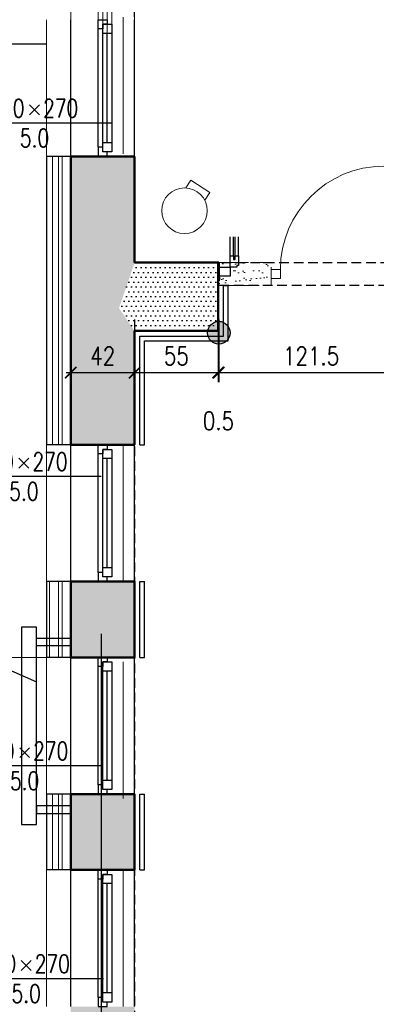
# Model space of a CAD drawing. Header units: millimetres. Extents: x 509 to 7952, y 243 to 5804.
# Tile 32 of 54: x 4356 to 4590, y 3125 to 3774. Entities that reach past the tile are written whole.
import ezdxf
from ezdxf.enums import TextEntityAlignment as Align

# ---------------------------------------------------------------- set-up
doc = ezdxf.new("R2010")
doc.units = ezdxf.units.MM
doc.linetypes.add('ACAD_ISO02W100', pattern=[15, 12, -3])
doc.linetypes.add('HIDDEN', pattern=[9.525, 6.35, -3.175])
for name, color, linetype in [('WK-Drzwi', 9, 'Continuous'), ('WK-EtykOkna', 11, 'Continuous'), ('WK-Okna', 143, 'Continuous'), ('WK-Opis', 143, 'Continuous'), ('WK-Poręcze', 252, 'Continuous'), ('WK-PPoż', 1, 'Continuous'), ('WK-Wymiary', 8, 'Continuous'), ('WK-Ściany', 7, 'Continuous')]:
    doc.layers.add(name, color=color, linetype=linetype)
for name, color, linetype, lineweight in [('WK-izolacja termiczna II', 124, 'BATTING', 0), ('WK-MEBLE', 34, 'Continuous', 5), ('WK-widok', 8, 'Continuous', 0), ('WK-Wyburzenia', 6, 'Continuous', 5), ('WK-Żaluzje', 34, 'Continuous', 5)]:
    doc.layers.add(name, color=color, linetype=linetype, lineweight=lineweight)
doc.layers.add('WK-Pomieszczenia', color=173, linetype='Continuous', plot=False)
doc.styles.add('RomanS-Narrow', font='romans.shx', dxfattribs={"width": 0.8})
doc.styles.get("Standard").update_dxf_attribs({"font": 'ARIAL.TTF'})
doc.linetypes.add('BATTING', pattern='A,0.00254,-2.54,[134,ltypeshp.shx,S=2.54,R=0,X=-2.54,Y=0],-5.08,[134,ltypeshp.shx,S=2.54,R=180,X=2.54,Y=0],-2.54', length=10.16254)
doc.linetypes.add('ZIGZAG', pattern='A,0.00254,-5.08,[131,ltypeshp.shx,S=5.08,R=0,X=-5.08,Y=0],-10.16,[131,ltypeshp.shx,S=5.08,R=180,X=5.08,Y=0],-5.08', length=20.32254)
doc.dimstyles.new('AEC Dimension 1-50', dxfattribs={"dimtxt": 12, "dimasz": 0.075, "dimexe": 6.25, "dimexo": 0, "dimgap": 5, "dimtad": 1, "dimdec": 1, "dimrnd": 0.5, "dimzin": 9, "dimdsep": 46, "dimtxsty": 'RomanS-Narrow', "dimblk": 'ARCHTICK', "dimcen": 0.125, "dimdle": 3.125, "dimclrd": 8, "dimclre": 8, "dimclrt": 256, "dimadec": 1, "dimazin": 0, "dimtfac": 1, "dimtdec": 1, "dimtmove": 2, "dimatfit": 2, "dimfxl": 0, "dimtolj": 1, "dimtzin": 0, "dimarcsym": 0})

# ---------------------------------------------------------------- blocks, each defined once
blk = doc.blocks.new('*U8')
at = {"layer": 'WK-PPoż', "color": 1, "ltscale": 5}
blk.add_lwpolyline([(-166.26, 17.89), (14.05, 17.89)], dxfattribs=at)
at = {"layer": 'WK-PPoż', "color": 1, "ltscale": 5, "width": 0.8}
for s, p in [('OKNO PPOŻ EI120', (-162.64, 22.47)), ('LUB ROLETA PPOŻ', (-163.42, 0.84))]:
    blk.add_text(s, height=12, dxfattribs=at).set_placement(p)
blk = doc.blocks.new('L2')
at = {"color": 8}
for p, q in [((7.5, 5), (20, 5)), ((7.5, 0), (20, 0))]:
    blk.add_line(p, q, dxfattribs=at)
at = {"color": 4}
for p, q in [((7.5, 3), (20, 3)), ((7.5, 2), (20, 2))]:
    blk.add_line(p, q, dxfattribs=at)
blk.add_lwpolyline([(0, 1), (0, 5), (7.5, 5), (7.5, 3), (5, 3), (5, 2), (7.5, 2), (7.5, 0), (1, 0), (1, 1)], close=True)
blk = doc.blocks.new('WK_WindowTag01_50_L')
for p, q in [((0, -2.543), (0, 0)), ((-0.296, -1.19), (-0.133, -1.353)), ((-0.133, -1.19), (-0.296, -1.353))]:
    blk.add_line(p, q)
blk.add_lwpolyline([(0, -2.543), (0.719, -3.262), (0, -3.981), (-0.719, -3.262)], close=True)
at = {"color": 0, "linetype": 'ByBlock', "lineweight": -2, "style": 'RomanS-Narrow', "width": 0.75}
blk.add_attdef('OKNA_OBIEKTY:WYSOKOŚĆ', text='', height=0.3, rotation=90, dxfattribs=at).set_placement((0, -1.131), align=Align.BOTTOM_LEFT)
blk.add_attdef('OKNA_OBIEKTY:PARAPET', text='', height=0.3, rotation=90, dxfattribs=at).set_placement((0.099, -1.271), align=Align.TOP_CENTER)
blk.add_attdef('OKNA_OBIEKTY:SZEROKOŚĆ', text='', height=0.3, rotation=90, dxfattribs=at).set_placement((0, -1.437), align=Align.BOTTOM_RIGHT)
at = {"color": 0, "linetype": 'ByBlock', "lineweight": -2, "style": 'RomanS-Narrow', "width": 0.75, "flags": 8}
blk.add_attdef('OKNA_OBIEKTY:SYMBOL', text='', height=0.4, dxfattribs=at).set_placement((0, -3.262), align=Align.MIDDLE)
blk = doc.blocks.new('_ArchTick')
at = {"color": 0, "linetype": 'ByBlock', "const_width": 15}
blk.add_lwpolyline([(-50, -50), (50, 50)], dxfattribs=at)
blk = doc.blocks.new('*D966')
at = {"layer": 'Defpoints', "color": 0}
for p in [(4389.17, 3576.41), (4431.17, 3576.41), (4431.17, 3541.41)]:
    blk.add_point(p, dxfattribs=at)
at = {"layer": 'WK-Wymiary', "color": 8, "linetype": 'Continuous', "lineweight": -2, "ltscale": 1.3}
for p, q in [((4389.17, 3576.41), (4389.17, 3535.16)), ((4431.17, 3576.41), (4431.17, 3535.16)), ((4386.04, 3541.41), (4434.29, 3541.41))]:
    blk.add_line(p, q, dxfattribs=at)
at = {"layer": 'WK-Wymiary', "color": 8, "linetype": 'ByBlock', "lineweight": -2, "xscale": 0.075, "yscale": 0.075, "zscale": 0.075, "rotation": 180}
blk.add_blockref('_ArchTick', (4389.17, 3541.41), dxfattribs=at)
at = {"layer": 'WK-Wymiary', "color": 8, "linetype": 'ByBlock', "lineweight": -2, "xscale": 0.075, "yscale": 0.075, "zscale": 0.075}
blk.add_blockref('_ArchTick', (4431.17, 3541.41), dxfattribs=at)
at = {"layer": 'WK-Wymiary', "lineweight": -3, "insert": (4410.17, 3552.41), "char_height": 12, "attachment_point": 5, "style": 'RomanS-Narrow'}
blk.add_mtext('\\A1;\\A1;42', dxfattribs=at)
blk = doc.blocks.new('*D967')
at = {"layer": 'Defpoints', "color": 0}
for p in [(4431.17, 3576.41), (4486.17, 3576.41), (4486.17, 3541.41)]:
    blk.add_point(p, dxfattribs=at)
at = {"layer": 'WK-Wymiary', "color": 8, "linetype": 'Continuous', "lineweight": -2, "ltscale": 1.3}
for p, q in [((4431.17, 3576.41), (4431.17, 3535.16)), ((4486.17, 3576.41), (4486.17, 3535.16)), ((4428.04, 3541.41), (4489.29, 3541.41))]:
    blk.add_line(p, q, dxfattribs=at)
at = {"layer": 'WK-Wymiary', "color": 8, "linetype": 'ByBlock', "lineweight": -2, "xscale": 0.075, "yscale": 0.075, "zscale": 0.075, "rotation": 180}
blk.add_blockref('_ArchTick', (4431.17, 3541.41), dxfattribs=at)
at = {"layer": 'WK-Wymiary', "color": 8, "linetype": 'ByBlock', "lineweight": -2, "xscale": 0.075, "yscale": 0.075, "zscale": 0.075}
blk.add_blockref('_ArchTick', (4486.17, 3541.41), dxfattribs=at)
at = {"layer": 'WK-Wymiary', "lineweight": -3, "insert": (4458.67, 3552.41), "char_height": 12, "attachment_point": 5, "style": 'RomanS-Narrow'}
blk.add_mtext('\\A1;\\A1;55', dxfattribs=at)
blk = doc.blocks.new('*D968')
at = {"layer": 'Defpoints', "color": 0}
for p in [(4486.17, 3576.41), (4486.58, 3576.41), (4486.58, 3541.41)]:
    blk.add_point(p, dxfattribs=at)
at = {"layer": 'WK-Wymiary', "color": 8, "linetype": 'Continuous', "lineweight": -2, "ltscale": 1.3}
for p, q in [((4486.17, 3576.41), (4486.17, 3535.16)), ((4486.58, 3576.41), (4486.58, 3535.16)), ((4483.04, 3541.41), (4489.7, 3541.41)), ((4486.17, 3541.41), (4486.09, 3541.41)), ((4486.58, 3541.41), (4486.65, 3541.41))]:
    blk.add_line(p, q, dxfattribs=at)
at = {"layer": 'WK-Wymiary', "color": 8, "linetype": 'ByBlock', "lineweight": -2, "xscale": 0.075, "yscale": 0.075, "zscale": 0.075}
blk.add_blockref('_ArchTick', (4486.17, 3541.41), dxfattribs=at)
at = {"layer": 'WK-Wymiary', "color": 8, "linetype": 'ByBlock', "lineweight": -2, "xscale": 0.075, "yscale": 0.075, "zscale": 0.075, "rotation": 180}
blk.add_blockref('_ArchTick', (4486.58, 3541.41), dxfattribs=at)
at = {"layer": 'WK-Wymiary', "lineweight": -3, "insert": (4486.37, 3509.66), "char_height": 12, "attachment_point": 5, "style": 'RomanS-Narrow'}
blk.add_mtext('\\A1;\\A1;0.5', dxfattribs=at)
blk = doc.blocks.new('*D969')
at = {"layer": 'Defpoints', "color": 0}
for p in [(4486.58, 3576.41), (4608.17, 3576.41), (4608.17, 3541.41)]:
    blk.add_point(p, dxfattribs=at)
at = {"layer": 'WK-Wymiary', "color": 8, "linetype": 'Continuous', "lineweight": -2, "ltscale": 1.3}
for p, q in [((4486.58, 3576.41), (4486.58, 3535.16)), ((4608.17, 3576.41), (4608.17, 3535.16)), ((4483.45, 3541.41), (4611.29, 3541.41))]:
    blk.add_line(p, q, dxfattribs=at)
at = {"layer": 'WK-Wymiary', "color": 8, "linetype": 'ByBlock', "lineweight": -2, "xscale": 0.075, "yscale": 0.075, "zscale": 0.075, "rotation": 180}
blk.add_blockref('_ArchTick', (4486.58, 3541.41), dxfattribs=at)
at = {"layer": 'WK-Wymiary', "color": 8, "linetype": 'ByBlock', "lineweight": -2, "xscale": 0.075, "yscale": 0.075, "zscale": 0.075}
blk.add_blockref('_ArchTick', (4608.17, 3541.41), dxfattribs=at)
at = {"layer": 'WK-Wymiary', "lineweight": -3, "insert": (4547.37, 3552.41), "char_height": 12, "attachment_point": 5, "style": 'RomanS-Narrow'}
blk.add_mtext('\\A1;\\A1;121.5', dxfattribs=at)
blk = doc.blocks.new('Z8b')
for p, q in [((-7.4, -13.05), (-7.4, -19.17)), ((-7.4, -19.17), (7.4, -19.17)), ((7.4, -13.05), (7.4, -19.17))]:
    blk.add_line(p, q)
blk.add_circle((0, 0), 15)

msp = doc.modelspace()

# ---------------------------------------------------------------- hatches: boundary and pattern name
at = {"layer": 'WK-Poręcze'}
msp.add_hatch(color=253, dxfattribs=at).paths.add_polyline_path([(4494.12, 3567.65, 1), (4479.15, 3567.65, 1)])
at = {"layer": 'WK-Wyburzenia', "linetype": 'Continuous', "lineweight": 0}
h = msp.add_hatch(dxfattribs=at)
h.set_pattern_fill('AR-SAND', color=6, scale=0.2, style=0)
h.set_pattern_definition([(37.5, (534.916, 699.143), (-0.320006, 9.788265), [0, -7.7216, 0, -8.636, 0, -8.255]), (7.5, (534.916, 699.143), (8.990466, 14.336502), [0, -4.1656, 0, -6.9596, 0, -2.667]), (327.5, (528.668, 699.143), (15.819847, 0.028744), [0, -2.54, 0, -9.144, 0, -11.938]), (317.5, (528.668, 699.143), (15.27113, 4.458586), [0, -1.27, 0, -5.9944, 0, -6.858])])
h.paths.add_polyline_path([(4486.17, 3613.87), (4486.17, 3598.87), (4521.17, 3598.87), (4521.17, 3613.87)], flags=0)
at = {"layer": 'WK-Ściany', "linetype": 'Continuous', "lineweight": -3}
h = msp.add_hatch(dxfattribs=at)
h.set_pattern_fill('DOTS', color=253, scale=2, style=0)
h.set_pattern_definition([(360, (534.9164, 699.143), (1.5875, 3.175), [0, -3.175])])
h.paths.add_polyline_path([(4399.17, 4004.87), (4389.17, 3988.87), (4389.17, 3953.87), (4431.17, 3953.87), (4431.17, 4034.37), (4431.17, 4049.37), (4402.17, 4049.37), (4402.17, 4035.46), (4389.61, 4035.46)], flags=0)
h.paths.add_polyline_path([(4431.17, 3613.87), (4431.17, 3683.87), (4389.17, 3683.87), (4389.17, 3493.87), (4431.17, 3493.87), (4431.17, 3568.87), (4420.92, 3583.87)], flags=0)
h.paths.add_polyline_path([(4431.17, 2375.03), (4431.17, 2567.87), (4389.17, 2567.87), (4389.17, 2389.87), (4418.36, 2389.87), (4418.36, 2375.03)], flags=0)
h.paths.add_polyline_path([(4389.17, 2837.87), (4431.17, 2837.87), (4431.17, 3123.87), (4389.17, 3123.87)], flags=0)
h.paths.add_polyline_path([(4389.17, 3213.87), (4431.17, 3213.87), (4431.17, 3263.87), (4389.17, 3263.87)], flags=0)
h.paths.add_polyline_path([(4389.17, 3353.87), (4431.17, 3353.87), (4431.17, 3403.87), (4389.17, 3403.87)], flags=0)
h = msp.add_hatch(dxfattribs=at)
h.set_pattern_fill('DOTS', color=253, scale=2, style=0)
h.set_pattern_definition([(2e-14, (534.9164, 699.143), (1.5875, 3.175), [0, -3.175])])
h.paths.add_polyline_path([(4431.17, 3613.87), (4420.92, 3583.87), (4431.17, 3568.87), (4486.17, 3568.87), (4486.17, 3613.87)], flags=0)
at = {"layer": 'WK-Ściany', "linetype": 'Continuous', "lineweight": 0}
h = msp.add_hatch(dxfattribs=at)
h.set_pattern_fill('ANSI31', color=1, scale=2, angle=360, style=0)
h.set_pattern_definition([(45, (534.9164, 699.143), (-4.490128, 4.490128), [])])
h.paths.add_polyline_path([(4486.17, 3613.87), (4486.17, 3601.87), (4486.58, 3601.87), (4486.58, 3613.87)], flags=0)
h.paths.add_polyline_path([(4601.58, 3613.87), (4601.58, 3601.87), (4607.94, 3601.87), (4607.94, 3613.87)], flags=0)

# ---------------------------------------------------------------- linework, layer by layer
at = {"ltscale": 1.3}
for p, q in [((4373.17, 3683.87), (4373.17, 3493.87)), ((4389.17, 3493.87), (4373.17, 3493.87)), ((4373.17, 3403.87), (4373.17, 3353.87)), ((4389.17, 3403.87), (4373.17, 3403.87)), ((4399.17, 3353.87), (4373.17, 3353.87)), ((4373.17, 3263.87), (4373.17, 3213.87)), ((4389.17, 3263.87), (4373.17, 3263.87)), ((4389.17, 3213.87), (4373.17, 3213.87))]:
    msp.add_line(p, q, dxfattribs=at)
at = {"layer": 'WK-Drzwi', "color": 9, "linetype": 'Continuous', "lineweight": -3}
msp.add_lwpolyline([(4494.08, 3604.87), (4486.58, 3604.87), (4486.58, 3610.87), (4494.08, 3610.87)], close=True, dxfattribs=at)
at = {"layer": 'WK-izolacja termiczna II', "linetype": 'BATTING', "ltscale": 0.75}
for p, q in [((4381.17, 3683.87), (4381.17, 3493.87)), ((4381.17, 3403.87), (4381.17, 3353.87)), ((4381.17, 3263.87), (4381.17, 3213.87))]:
    msp.add_line(p, q, dxfattribs=at)
at = {"layer": 'WK-Okna', "color": 143, "linetype": 'Continuous', "lineweight": -3}
for p, q in [((4389.17, 3683.87), (4389.17, 3773.87)), ((4407.17, 3689.87), (4407.17, 3767.87)), ((4431.17, 3683.87), (4431.17, 3773.87)), ((4416.17, 3764.87), (4410.17, 3764.87)), ((4413.17, 3692.87), (4413.17, 3764.87)), ((4416.17, 3692.87), (4410.17, 3692.87)), ((4389.17, 3403.87), (4389.17, 3493.87)), ((4431.17, 3403.87), (4431.17, 3493.87)), ((4407.17, 3409.87), (4407.17, 3487.87)), ((4416.17, 3484.87), (4410.17, 3484.87)), ((4413.17, 3412.87), (4413.17, 3484.87)), ((4416.17, 3412.87), (4410.17, 3412.87)), ((4389.17, 3263.87), (4389.17, 3353.87)), ((4431.17, 3263.87), (4431.17, 3353.87)), ((4407.17, 3269.87), (4407.17, 3347.87)), ((4416.17, 3344.87), (4410.17, 3344.87)), ((4413.17, 3272.87), (4413.17, 3344.87)), ((4416.17, 3272.87), (4410.17, 3272.87)), ((4389.17, 3123.87), (4389.17, 3213.87)), ((4431.17, 3123.87), (4431.17, 3213.87)), ((4407.17, 3129.87), (4407.17, 3207.87)), ((4416.17, 3204.87), (4410.17, 3204.87)), ((4413.17, 3132.87), (4413.17, 3204.87)), ((4416.17, 3132.87), (4410.17, 3132.87))]:
    msp.add_line(p, q, dxfattribs=at)
for points in [[(4407.17, 3767.87), (4407.17, 3773.87), (4413.17, 3773.87), (4413.17, 3770.87), (4410.17, 3770.87), (4410.17, 3767.87)], [(4416.17, 3686.87), (4410.17, 3686.87), (4410.17, 3770.87), (4416.17, 3770.87)], [(4407.17, 3689.87), (4407.17, 3683.87), (4413.17, 3683.87), (4413.17, 3686.87), (4410.17, 3686.87), (4410.17, 3689.87)], [(4407.17, 3487.87), (4407.17, 3493.87), (4413.17, 3493.87), (4413.17, 3490.87), (4410.17, 3490.87), (4410.17, 3487.87)], [(4416.17, 3406.87), (4410.17, 3406.87), (4410.17, 3490.87), (4416.17, 3490.87)], [(4407.17, 3409.87), (4407.17, 3403.87), (4413.17, 3403.87), (4413.17, 3406.87), (4410.17, 3406.87), (4410.17, 3409.87)], [(4407.17, 3347.87), (4407.17, 3353.87), (4413.17, 3353.87), (4413.17, 3350.87), (4410.17, 3350.87), (4410.17, 3347.87)], [(4416.17, 3266.87), (4410.17, 3266.87), (4410.17, 3350.87), (4416.17, 3350.87)], [(4407.17, 3269.87), (4407.17, 3263.87), (4413.17, 3263.87), (4413.17, 3266.87), (4410.17, 3266.87), (4410.17, 3269.87)], [(4407.17, 3207.87), (4407.17, 3213.87), (4413.17, 3213.87), (4413.17, 3210.87), (4410.17, 3210.87), (4410.17, 3207.87)], [(4416.17, 3126.87), (4410.17, 3126.87), (4410.17, 3210.87), (4416.17, 3210.87)], [(4407.17, 3129.87), (4407.17, 3123.87), (4413.17, 3123.87), (4413.17, 3126.87), (4410.17, 3126.87), (4410.17, 3129.87)]]:
    msp.add_lwpolyline(points, close=True, dxfattribs=at)
at = {"layer": 'WK-Opis'}
msp.add_lwpolyline([(4049.46, 3391.13), (4245.42, 3391.13), (4366.5, 3337.76)], dxfattribs=at)
at = {"layer": 'WK-Pomieszczenia', "color": 173, "linetype": 'HIDDEN', "lineweight": -3}
for p, q in [((4431.17, 3613.87), (4431.17, 4034.37)), ((4431.17, 3613.87), (4601.17, 3613.87)), ((4798.17, 3598.87), (4486.17, 3598.87)), ((4486.17, 3598.87), (4486.17, 3568.87)), ((4431.17, 3568.87), (4431.17, 2389.87)), ((4486.17, 3568.87), (4431.17, 3568.87))]:
    msp.add_line(p, q, dxfattribs=at)
at = {"layer": 'WK-Poręcze', "color": 252, "linetype": 'Continuous', "lineweight": -3}
for p, q in [((4489.67, 3598.87), (4492.67, 3598.87)), ((4489.67, 3565.37), (4489.67, 3598.87)), ((4492.67, 3562.37), (4492.67, 3598.87)), ((4434.67, 3565.37), (4489.67, 3565.37)), ((4434.67, 3493.87), (4434.67, 3565.37)), ((4437.67, 3493.87), (4437.67, 3562.37)), ((4437.67, 3562.37), (4492.67, 3562.37)), ((4434.67, 3493.87), (4437.67, 3493.87)), ((4434.67, 3403.87), (4437.67, 3403.87)), ((4434.67, 3353.87), (4434.67, 3403.87)), ((4437.67, 3353.87), (4437.67, 3403.87)), ((4434.67, 3353.87), (4437.67, 3353.87)), ((4434.67, 3263.87), (4437.67, 3263.87)), ((4434.67, 3213.87), (4434.67, 3263.87)), ((4437.67, 3213.87), (4437.67, 3263.87)), ((4434.67, 3213.87), (4437.67, 3213.87))]:
    msp.add_line(p, q, dxfattribs=at)
at = {"layer": 'WK-Poręcze', "ltscale": 1.3}
for points in [[(4366.5, 3373.87), (4356.8, 3373.87), (4356.8, 3243.87), (4366.5, 3243.87)], [(4366.5, 3366.62), (4389.17, 3366.62), (4389.17, 3361.53), (4366.5, 3361.53)], [(4366.5, 3251.12), (4389.17, 3251.12), (4389.17, 3256.21), (4366.5, 3256.21)]]:
    msp.add_lwpolyline(points, close=True, dxfattribs=at)
at = {"layer": 'WK-Poręcze', "color": 253}
msp.add_circle((4486.64, 3567.65), 7.49, dxfattribs=at)
at = {"layer": 'WK-widok', "ltscale": 1.3}
for p, q in [((4373.17, 3493.87), (4373.17, 3403.87)), ((4373.17, 3353.87), (4373.17, 3263.87)), ((4373.17, 3263.87), (4373.17, 3353.87)), ((4373.17, 3213.87), (4373.17, 3123.87))]:
    msp.add_line(p, q, dxfattribs=at)
for points in [[(4373.17, 3773.87), (4373.17, 3683.87)], [(4375.17, 3353.87), (4334.03, 3353.87)]]:
    msp.add_lwpolyline(points, dxfattribs=at)
at = {"layer": 'WK-Wyburzenia', "color": 6, "linetype": 'Continuous', "lineweight": 5}
for p, q in [((4389.17, 3683.87), (4389.17, 3953.87)), ((4431.17, 3683.87), (4431.17, 3953.87)), ((4407.17, 3689.87), (4407.17, 3947.87)), ((4413.17, 3692.87), (4413.17, 3944.87)), ((4416.17, 3692.87), (4410.17, 3692.87))]:
    msp.add_line(p, q, dxfattribs=at)
at = {"layer": 'WK-Wyburzenia', "color": 6, "linetype": 'ACAD_ISO02W100', "lineweight": 0}
for p, q in [((4486.17, 3613.87), (4486.17, 3598.87)), ((4521.17, 3613.87), (4486.17, 3613.87)), ((4521.17, 3598.87), (4521.17, 3613.87)), ((4486.17, 3598.87), (4521.17, 3598.87))]:
    msp.add_line(p, q, dxfattribs=at)
at = {"layer": 'WK-Wyburzenia', "color": 6, "linetype": 'Continuous', "lineweight": 5}
for points in [[(4416.17, 3686.87), (4410.17, 3686.87), (4410.17, 3950.87), (4416.17, 3950.87)], [(4407.17, 3689.87), (4407.17, 3683.87), (4413.17, 3683.87), (4413.17, 3686.87), (4410.17, 3686.87), (4410.17, 3689.87)], [(4527.17, 3603.37), (4521.17, 3603.37), (4521.17, 3609.37), (4527.17, 3609.37)]]:
    msp.add_lwpolyline(points, close=True, dxfattribs=at)
at = {"layer": 'WK-Wyburzenia', "ltscale": 1.3}
for points in [[(4377.17, 3493.87), (4377.17, 3683.87)], [(4375.17, 3353.87), (4375.17, 3403.87)], [(4377.17, 3213.87), (4377.17, 3263.87)]]:
    msp.add_lwpolyline(points, dxfattribs=at)
at = {"layer": 'WK-Wyburzenia', "linetype": 'BATTING', "ltscale": 0.55}
for points in [[(4383.44, 3493.87), (4383.44, 3683.87)], [(4383.44, 3353.87), (4383.44, 3403.87)], [(4383.44, 3213.87), (4383.44, 3263.87)]]:
    msp.add_lwpolyline(points, dxfattribs=at)
at = {"layer": 'WK-Wyburzenia', "color": 8, "linetype": 'Continuous', "lineweight": 5, "extrusion": (0, 0, -1)}
msp.add_arc((-4595.17, 3609.37), 68, 0, 90, dxfattribs=at)
at = {"layer": 'WK-Wymiary', "color": 5, "ltscale": 1.3}
msp.add_lwpolyline([(4409.17, 3369.45), (4409.17, 2405.03)], dxfattribs=at)
at = {"layer": 'WK-Ściany', "color": 7, "linetype": 'Continuous', "lineweight": 50}
for p, q in [((4431.17, 3683.87), (4389.17, 3683.87)), ((4389.17, 3683.87), (4389.17, 3493.87)), ((4431.17, 3613.87), (4431.17, 3683.87)), ((4486.17, 3613.87), (4431.17, 3613.87)), ((4486.17, 3568.87), (4486.17, 3613.87)), ((4486.17, 3613.87), (4486.17, 3601.87)), ((4486.58, 3613.87), (4486.17, 3613.87)), ((4486.58, 3601.87), (4486.58, 3613.87)), ((4486.17, 3601.87), (4486.58, 3601.87)), ((4431.17, 3493.87), (4431.17, 3568.87)), ((4431.17, 3568.87), (4486.17, 3568.87)), ((4389.17, 3493.87), (4431.17, 3493.87)), ((4431.17, 3403.87), (4389.17, 3403.87)), ((4389.17, 3403.87), (4389.17, 3353.87)), ((4431.17, 3353.87), (4431.17, 3403.87)), ((4389.17, 3353.87), (4431.17, 3353.87)), ((4431.17, 3263.87), (4389.17, 3263.87)), ((4389.17, 3263.87), (4389.17, 3213.87)), ((4431.17, 3213.87), (4431.17, 3263.87)), ((4389.17, 3213.87), (4431.17, 3213.87))]:
    msp.add_line(p, q, dxfattribs=at)
at = {"layer": 'WK-Ściany', "ltscale": 1.3}
msp.add_lwpolyline([(4431.17, 3683.87), (4373.17, 3683.87)], dxfattribs=at)
at = {"layer": 'WK-Żaluzje', "linetype": 'ZIGZAG'}
for points in [[(4423.59, 3775.56), (4423.59, 3685.56)], [(4423.59, 3493.87), (4423.59, 3403.87)], [(4423.59, 3350.87), (4423.59, 3260.87)], [(4423.59, 3213.87), (4423.59, 3123.87)]]:
    msp.add_lwpolyline(points, dxfattribs=at)

# ---------------------------------------------------------------- block references
at = {"layer": 'WK-Drzwi', "color": 9, "linetype": 'Continuous', "lineweight": -3, "yscale": 1.0999999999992, "rotation": 90.00000000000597}
msp.add_blockref('L2', (4499.58, 3610.87), dxfattribs=at)
at = {"layer": 'WK-EtykOkna', "color": 11, "linetype": 'Continuous', "lineweight": -3, "ltscale": 1.3}
ref = msp.add_blockref('WK_WindowTag01_50_L', (4416.17, 3705.91), dxfattribs=dict(at, xscale=40, yscale=40, zscale=400, rotation=269.9999999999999))
ref.add_attrib('OKNA_OBIEKTY:SYMBOL', 'C4p', dxfattribs={"layer": '0', "color": 0, "linetype": 'ByBlock', "lineweight": -2, "height": 16, "rotation": 270, "style": 'RomanS-Narrow', "width": 0.75}).set_placement((4285.68, 3705.91), align=Align.MIDDLE)
ref.add_attrib('OKNA_OBIEKTY:SZEROKOŚĆ', '90.0', dxfattribs={"layer": '0', "color": 0, "linetype": 'ByBlock', "lineweight": -2, "height": 12, "style": 'RomanS-Narrow', "width": 0.75}).set_placement((4358.7, 3705.91), align=Align.BOTTOM_RIGHT)
ref.add_attrib('OKNA_OBIEKTY:WYSOKOŚĆ', '270', dxfattribs={"layer": '0', "color": 0, "linetype": 'ByBlock', "lineweight": -2, "height": 12, "style": 'RomanS-Narrow', "width": 0.75}).set_placement((4370.93, 3705.91), align=Align.BOTTOM_LEFT)
ref.add_attrib('OKNA_OBIEKTY:PARAPET', '5.0', dxfattribs={"layer": '0', "color": 0, "linetype": 'ByBlock', "lineweight": -2, "height": 12, "style": 'RomanS-Narrow', "width": 0.75}).set_placement((4365.31, 3701.94), align=Align.TOP_CENTER)
ref = msp.add_blockref('WK_WindowTag01_50_L', (4409.18, 3473.16, -90), dxfattribs=dict(at, xscale=40, yscale=40, zscale=40, rotation=270))
ref.add_attrib('OKNA_OBIEKTY:SYMBOL', 'C4', dxfattribs={"layer": '0', "color": 0, "linetype": 'ByBlock', "lineweight": -2, "height": 16, "rotation": 270, "style": 'RomanS-Narrow', "width": 0.75}).set_placement((4278.69, 3473.16, -90), align=Align.MIDDLE)
ref.add_attrib('OKNA_OBIEKTY:SZEROKOŚĆ', '90.0', dxfattribs={"layer": '0', "color": 0, "linetype": 'ByBlock', "lineweight": -2, "height": 12, "style": 'RomanS-Narrow', "width": 0.75}).set_placement((4351.71, 3473.16, -90), align=Align.BOTTOM_RIGHT)
ref.add_attrib('OKNA_OBIEKTY:WYSOKOŚĆ', '270', dxfattribs={"layer": '0', "color": 0, "linetype": 'ByBlock', "lineweight": -2, "height": 12, "style": 'RomanS-Narrow', "width": 0.75}).set_placement((4363.94, 3473.16, -90), align=Align.BOTTOM_LEFT)
ref.add_attrib('OKNA_OBIEKTY:PARAPET', '5.0', dxfattribs={"layer": '0', "color": 0, "linetype": 'ByBlock', "lineweight": -2, "height": 12, "style": 'RomanS-Narrow', "width": 0.75}).set_placement((4358.32, 3469.19, -90), align=Align.TOP_CENTER)
ref = msp.add_blockref('WK_WindowTag01_50_L', (4409.65, 3282.58, -90), dxfattribs=dict(at, xscale=40, yscale=40, zscale=40, rotation=270))
ref.add_attrib('OKNA_OBIEKTY:SYMBOL', 'C4', dxfattribs={"layer": '0', "color": 0, "linetype": 'ByBlock', "lineweight": -2, "height": 16, "rotation": 270, "style": 'RomanS-Narrow', "width": 0.75}).set_placement((4279.16, 3282.58, -90), align=Align.MIDDLE)
ref.add_attrib('OKNA_OBIEKTY:SZEROKOŚĆ', '90.0', dxfattribs={"layer": '0', "color": 0, "linetype": 'ByBlock', "lineweight": -2, "height": 12, "style": 'RomanS-Narrow', "width": 0.75}).set_placement((4352.18, 3282.58, -90), align=Align.BOTTOM_RIGHT)
ref.add_attrib('OKNA_OBIEKTY:WYSOKOŚĆ', '270', dxfattribs={"layer": '0', "color": 0, "linetype": 'ByBlock', "lineweight": -2, "height": 12, "style": 'RomanS-Narrow', "width": 0.75}).set_placement((4364.41, 3282.58, -90), align=Align.BOTTOM_LEFT)
ref.add_attrib('OKNA_OBIEKTY:PARAPET', '5.0', dxfattribs={"layer": '0', "color": 0, "linetype": 'ByBlock', "lineweight": -2, "height": 12, "style": 'RomanS-Narrow', "width": 0.75}).set_placement((4358.79, 3278.61, -90), align=Align.TOP_CENTER)
ref = msp.add_blockref('WK_WindowTag01_50_L', (4410.67, 3142.42, -90), dxfattribs=dict(at, xscale=40, yscale=40, zscale=40, rotation=270))
ref.add_attrib('OKNA_OBIEKTY:SYMBOL', 'C4', dxfattribs={"layer": '0', "color": 0, "linetype": 'ByBlock', "lineweight": -2, "height": 16, "rotation": 270, "style": 'RomanS-Narrow', "width": 0.75}).set_placement((4280.18, 3142.42, -90), align=Align.MIDDLE)
ref.add_attrib('OKNA_OBIEKTY:SZEROKOŚĆ', '90.0', dxfattribs={"layer": '0', "color": 0, "linetype": 'ByBlock', "lineweight": -2, "height": 12, "style": 'RomanS-Narrow', "width": 0.75}).set_placement((4353.2, 3142.42, -90), align=Align.BOTTOM_RIGHT)
ref.add_attrib('OKNA_OBIEKTY:WYSOKOŚĆ', '270', dxfattribs={"layer": '0', "color": 0, "linetype": 'ByBlock', "lineweight": -2, "height": 12, "style": 'RomanS-Narrow', "width": 0.75}).set_placement((4365.43, 3142.42, -90), align=Align.BOTTOM_LEFT)
ref.add_attrib('OKNA_OBIEKTY:PARAPET', '5.0', dxfattribs={"layer": '0', "color": 0, "linetype": 'ByBlock', "lineweight": -2, "height": 12, "style": 'RomanS-Narrow', "width": 0.75}).set_placement((4359.81, 3138.45, -90), align=Align.TOP_CENTER)
at = {"layer": 'WK-MEBLE', "color": 34, "linetype": 'Continuous', "lineweight": 5, "rotation": 146.9936220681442}
msp.add_blockref('Z8b', (4464.01, 3648.07), dxfattribs=at)
at = {"layer": 'WK-widok', "ltscale": 1.3}
msp.add_blockref('*U8', (4359.12, 3739.98), dxfattribs=at)

# ---------------------------------------------------------------- dimensions: what is measured, and where the dimension line sits
at = {"layer": 'WK-Wymiary', "color": 8, "linetype": 'Continuous', "lineweight": -3, "ltscale": 1.3}
for base, p1, p2, text, picture, middle in [((4431.17, 3541.41), (4389.17, 3576.41), (4431.17, 3576.41), '\\A1;42', '*D966', (4410.17, 3552.41)), ((4486.17, 3541.41), (4431.17, 3576.41), (4486.17, 3576.41), '\\A1;55', '*D967', (4458.67, 3552.41)), ((4486.58, 3541.41), (4486.17, 3576.41), (4486.58, 3576.41), '\\A1;0.5', '*D968', (4486.37, 3509.66)), ((4608.17, 3541.41), (4486.58, 3576.41), (4608.17, 3576.41), '\\A1;121.5', '*D969', (4547.37, 3552.41))]:
    dim = msp.add_linear_dim(base=base, p1=p1, p2=p2, text=text, dimstyle='AEC Dimension 1-50', override={"dimclrd": 8, "dimclre": 8, "dimclrt": 256}, dxfattribs=at)
    dim.commit()
    dim.dimension.update_dxf_attribs({"geometry": picture, "text_midpoint": middle})

doc.saveas('drawing.dxf')
